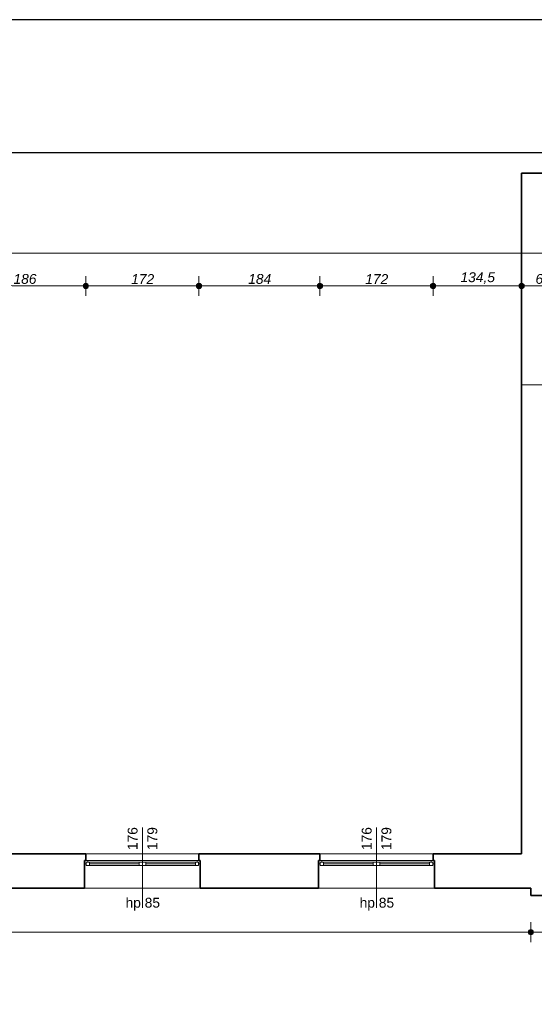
# Model space of a CAD drawing. Header units: millimetres. Extents: x -13944 to 84772, y -78836 to -35317.
# Tile 47 of 85: x 20661 to 28488, y -50277 to -35317. Entities that reach past the tile are written whole.
import ezdxf

# ---------------------------------------------------------------- set-up
doc = ezdxf.new("R2010")
doc.units = ezdxf.units.MM
doc.header["$MEASUREMENT"] = 0
for name, color, linetype, lineweight in [('0_Nr_pióra__4', 7, 'Continuous', 25), ('Konstrukcja - Stropy_Nr_pióra__1', 7, 'Continuous', 0), ('Konstrukcja - Ściany zew_Nr_pióra__6', 7, 'Continuous', 35), ('Okna ArchiCADa_Nr_pióra__1', 7, 'Continuous', 0), ('Wymiarowanie - Ogólne_Nr_pióra__82', 114, 'Continuous', 13), ('Znaczniki okien ArchiCADa_Nr_pióra__1', 7, 'Continuous', 0), ('Znaczniki okien ArchiCADa_Nr_pióra__7', 7, 'Continuous', 70)]:
    doc.layers.add(name, color=color, linetype=linetype, lineweight=lineweight)
doc.layers.add('Wymiarowanie - Ogólne', color=7, linetype='Continuous')
doc.styles.add('GENERATED_STYLE_1', font='txt')
doc.styles.add('GENERATED_STYLE_3', font='txt')
doc.dimstyles.new('GENERATED_STYLE__1', dxfattribs={"dimtxt": 150, "dimasz": 152, "dimexe": 0.18, "dimexo": 0, "dimgap": 0.09, "dimtad": 1, "dimlfac": 0.1, "dimzin": 0, "dimdsep": 46, "dimtxsty": 'GENERATED_STYLE_3', "dimblk": 'ARROWHEAD_11', "dimblk1": 'ARROWHEAD_11', "dimblk2": 'ARROWHEAD_11', "dimcen": 0.09, "dimclrd": 114, "dimclre": 114, "dimclrt": 114, "dimazin": 0, "dimtfac": 1, "dimtdec": 4, "dimtmove": 0, "dimatfit": 3, "dimfxl": 1, "dimtolj": 1, "dimtzin": 0, "dimarcsym": 0})
doc.dimstyles.new('GENERATED_STYLE__2', dxfattribs={"dimtxt": 150, "dimasz": 152, "dimexe": 0.18, "dimexo": 0, "dimgap": 0.09, "dimtad": 1, "dimtih": 1, "dimtoh": 1, "dimlfac": 0.1, "dimzin": 0, "dimdsep": 46, "dimtxsty": 'GENERATED_STYLE_3', "dimblk": 'ARROWHEAD_11', "dimblk1": 'ARROWHEAD_11', "dimblk2": 'ARROWHEAD_11', "dimcen": 0.09, "dimclrd": 114, "dimclre": 114, "dimclrt": 114, "dimazin": 0, "dimtfac": 1, "dimtdec": 4, "dimtmove": 0, "dimatfit": 3, "dimfxl": 1, "dimtolj": 1, "dimtzin": 0, "dimarcsym": 0})

# ---------------------------------------------------------------- blocks, each defined once
blk = doc.blocks.new('*D59')
at = {"layer": 'Wymiarowanie - Ogólne_Nr_pióra__82', "linetype": 'Continuous'}
for points in [[(19848, -39363), (19845, -39348), (19836, -39335), (19823, -39326), (19808, -39323), (19793, -39326), (19780, -39335), (19771, -39348), (19768, -39363), (19771, -39378), (19780, -39391), (19793, -39400), (19808, -39403), (19823, -39400), (19836, -39391), (19845, -39378)], [(21708, -39363), (21705, -39348), (21696, -39335), (21683, -39326), (21668, -39323), (21653, -39326), (21640, -39335), (21631, -39348), (21628, -39363), (21631, -39378), (21640, -39391), (21653, -39400), (21668, -39403), (21683, -39400), (21696, -39391), (21705, -39378)]]:
    blk.add_hatch(color=256, dxfattribs=at).paths.add_polyline_path(points)
for p, q in [((19808, -39323), (19808, -39213)), ((21668, -39323), (21668, -39213)), ((19808, -39513), (19808, -39403)), ((19848, -39363), (21628, -39363)), ((21668, -39513), (21668, -39403))]:
    blk.add_line(p, q, dxfattribs=at)
for centre in [(19808, -39363), (21668, -39363)]:
    blk.add_circle(centre, 40, dxfattribs=at)
at = {"layer": 'Wymiarowanie - Ogólne_Nr_pióra__82', "insert": (20567, -39333), "char_height": 150, "attachment_point": 7, "style": 'GENERATED_STYLE_3'}
blk.add_mtext('\\A1;{\\fArial|b0|i1|c238|p38;186}', dxfattribs=at)
blk = doc.blocks.new('ARROWHEAD_11')
at = {"color": 0, "linetype": 'Continuous', "lineweight": 0}
blk.add_line((0, 0), (-1, 0), dxfattribs=at)
at = {"color": 0, "linetype": 'Continuous', "lineweight": 0, "const_width": 0.25, "flags": 128}
blk.add_lwpolyline([(-0.125, 0, 1), (0.125, 0, 1)], format="xyb", close=True, dxfattribs=at)
blk = doc.blocks.new('*D60')
at = {"layer": 'Wymiarowanie - Ogólne_Nr_pióra__82', "linetype": 'Continuous'}
for points in [[(21708, -39363), (21705, -39348), (21696, -39335), (21683, -39326), (21668, -39323), (21653, -39326), (21640, -39335), (21631, -39348), (21628, -39363), (21631, -39378), (21640, -39391), (21653, -39400), (21668, -39403), (21683, -39400), (21696, -39391), (21705, -39378)], [(23428, -39363), (23425, -39348), (23416, -39335), (23403, -39326), (23388, -39323), (23373, -39326), (23360, -39335), (23351, -39348), (23348, -39363), (23351, -39378), (23360, -39391), (23373, -39400), (23388, -39403), (23403, -39400), (23416, -39391), (23425, -39378)]]:
    blk.add_hatch(color=256, dxfattribs=at).paths.add_polyline_path(points)
for p, q in [((21668, -39323), (21668, -39213)), ((23388, -39323), (23388, -39213)), ((21668, -39513), (21668, -39403)), ((21708, -39363), (23348, -39363)), ((23388, -39513), (23388, -39403))]:
    blk.add_line(p, q, dxfattribs=at)
for centre in [(21668, -39363), (23388, -39363)]:
    blk.add_circle(centre, 40, dxfattribs=at)
at = {"layer": 'Wymiarowanie - Ogólne_Nr_pióra__82', "insert": (22357, -39333), "char_height": 150, "attachment_point": 7, "style": 'GENERATED_STYLE_3'}
blk.add_mtext('\\A1;{\\fArial|b0|i1|c238|p38;172}', dxfattribs=at)
blk = doc.blocks.new('*D61')
at = {"layer": 'Wymiarowanie - Ogólne_Nr_pióra__82', "linetype": 'Continuous'}
for points in [[(23428, -39363), (23425, -39348), (23416, -39335), (23403, -39326), (23388, -39323), (23373, -39326), (23360, -39335), (23351, -39348), (23348, -39363), (23351, -39378), (23360, -39391), (23373, -39400), (23388, -39403), (23403, -39400), (23416, -39391), (23425, -39378)], [(25268, -39363), (25265, -39348), (25256, -39335), (25243, -39326), (25228, -39323), (25213, -39326), (25200, -39335), (25191, -39348), (25188, -39363), (25191, -39378), (25200, -39391), (25213, -39400), (25228, -39403), (25243, -39400), (25256, -39391), (25265, -39378)]]:
    blk.add_hatch(color=256, dxfattribs=at).paths.add_polyline_path(points)
for p, q in [((23388, -39323), (23388, -39213)), ((25228, -39323), (25228, -39213)), ((23388, -39513), (23388, -39403)), ((23428, -39363), (25188, -39363)), ((25228, -39513), (25228, -39403))]:
    blk.add_line(p, q, dxfattribs=at)
for centre in [(23388, -39363), (25228, -39363)]:
    blk.add_circle(centre, 40, dxfattribs=at)
at = {"layer": 'Wymiarowanie - Ogólne_Nr_pióra__82', "insert": (24137, -39333), "char_height": 150, "attachment_point": 7, "style": 'GENERATED_STYLE_3'}
blk.add_mtext('\\A1;{\\fArial|b0|i1|c238|p38;184}', dxfattribs=at)
blk = doc.blocks.new('*D62')
at = {"layer": 'Wymiarowanie - Ogólne_Nr_pióra__82', "linetype": 'Continuous'}
for points in [[(25268, -39363), (25265, -39348), (25256, -39335), (25243, -39326), (25228, -39323), (25213, -39326), (25200, -39335), (25191, -39348), (25188, -39363), (25191, -39378), (25200, -39391), (25213, -39400), (25228, -39403), (25243, -39400), (25256, -39391), (25265, -39378)], [(26988, -39363), (26985, -39348), (26976, -39335), (26963, -39326), (26948, -39323), (26933, -39326), (26920, -39335), (26911, -39348), (26908, -39363), (26911, -39378), (26920, -39391), (26933, -39400), (26948, -39403), (26963, -39400), (26976, -39391), (26985, -39378)]]:
    blk.add_hatch(color=256, dxfattribs=at).paths.add_polyline_path(points)
for p, q in [((25228, -39323), (25228, -39213)), ((26948, -39323), (26948, -39213)), ((25228, -39513), (25228, -39403)), ((25268, -39363), (26908, -39363)), ((26948, -39513), (26948, -39403))]:
    blk.add_line(p, q, dxfattribs=at)
for centre in [(25228, -39363), (26948, -39363)]:
    blk.add_circle(centre, 40, dxfattribs=at)
at = {"layer": 'Wymiarowanie - Ogólne_Nr_pióra__82', "insert": (25917, -39333), "char_height": 150, "attachment_point": 7, "style": 'GENERATED_STYLE_3'}
blk.add_mtext('\\A1;{\\fArial|b0|i1|c238|p38;172}', dxfattribs=at)
blk = doc.blocks.new('*D63')
at = {"layer": 'Wymiarowanie - Ogólne_Nr_pióra__82', "linetype": 'Continuous'}
for points in [[(26988, -39363), (26985, -39348), (26976, -39335), (26963, -39326), (26948, -39323), (26933, -39326), (26920, -39335), (26911, -39348), (26908, -39363), (26911, -39378), (26920, -39391), (26933, -39400), (26948, -39403), (26963, -39400), (26976, -39391), (26985, -39378)], [(28335, -39363), (28332, -39348), (28323, -39335), (28310, -39326), (28295, -39323), (28279, -39326), (28266, -39335), (28258, -39348), (28255, -39363), (28258, -39378), (28266, -39391), (28279, -39400), (28295, -39403), (28310, -39400), (28323, -39391), (28332, -39378)]]:
    blk.add_hatch(color=256, dxfattribs=at).paths.add_polyline_path(points)
for p, q in [((26948, -39323), (26948, -39213)), ((28295, -39323), (28295, -39213)), ((26948, -39513), (26948, -39403)), ((26988, -39363), (28255, -39363)), ((28295, -39513), (28295, -39403))]:
    blk.add_line(p, q, dxfattribs=at)
for centre in [(26948, -39363), (28295, -39363)]:
    blk.add_circle(centre, 40, dxfattribs=at)
at = {"layer": 'Wymiarowanie - Ogólne_Nr_pióra__82', "insert": (27365, -39333), "char_height": 150, "attachment_point": 7, "style": 'GENERATED_STYLE_3'}
blk.add_mtext('\\A1;{\\fArial|b0|i1|c238|p38;134,5}', dxfattribs=at)
blk = doc.blocks.new('*D64')
at = {"layer": 'Wymiarowanie - Ogólne_Nr_pióra__82', "linetype": 'Continuous'}
for points in [[(28335, -39363), (28332, -39348), (28323, -39335), (28310, -39326), (28295, -39323), (28279, -39326), (28266, -39335), (28258, -39348), (28255, -39363), (28258, -39378), (28266, -39391), (28279, -39400), (28295, -39403), (28310, -39400), (28323, -39391), (28332, -39378)], [(28985, -39363), (28982, -39348), (28973, -39335), (28960, -39326), (28945, -39323), (28929, -39326), (28916, -39335), (28908, -39348), (28905, -39363), (28908, -39378), (28916, -39391), (28929, -39400), (28945, -39403), (28960, -39400), (28973, -39391), (28982, -39378)]]:
    blk.add_hatch(color=256, dxfattribs=at).paths.add_polyline_path(points)
for p, q in [((28295, -39323), (28295, -39213)), ((28945, -39323), (28945, -39213)), ((28295, -39513), (28295, -39403)), ((28335, -39363), (28905, -39363)), ((28945, -39513), (28945, -39403))]:
    blk.add_line(p, q, dxfattribs=at)
for centre in [(28295, -39363), (28945, -39363)]:
    blk.add_circle(centre, 40, dxfattribs=at)
at = {"layer": 'Wymiarowanie - Ogólne_Nr_pióra__82', "char_height": 150, "attachment_point": 7, "style": 'GENERATED_STYLE_3'}
for s, insert in [('\\A1;{\\fArial|b0|i1|c238|p38;32,5}', (28908, -39160)), ('\\A1;{\\fArial|b0|i1|c238|p38;65}', (28506, -39333))]:
    blk.add_mtext(s, dxfattribs=dict(at, insert=insert))
blk = doc.blocks.new('*D95')
at = {"layer": 'Wymiarowanie - Ogólne_Nr_pióra__82', "linetype": 'Continuous'}
for points in [[(-1772, -37651), (-1775, -37635), (-1784, -37622), (-1796, -37614), (-1812, -37611), (-1827, -37614), (-1840, -37622), (-1849, -37635), (-1852, -37651), (-1849, -37666), (-1840, -37679), (-1827, -37688), (-1812, -37691), (-1796, -37688), (-1784, -37679), (-1775, -37666)], [(-1772, -47993), (-1775, -47978), (-1784, -47965), (-1796, -47956), (-1812, -47953), (-1827, -47956), (-1840, -47965), (-1849, -47978), (-1852, -47993), (-1849, -48008), (-1840, -48021), (-1827, -48030), (-1812, -48033), (-1796, -48030), (-1784, -48021), (-1775, -48008)]]:
    blk.add_hatch(color=256, dxfattribs=at).paths.add_polyline_path(points)
for p, q in [((-1852, -37651), (-1962, -37651)), ((-1812, -37611), (-1812, -37571)), ((-1812, -47953), (-1812, -37691)), ((-1662, -37651), (-1772, -37651)), ((-1852, -47993), (-1962, -47993)), ((-1662, -47993), (-1772, -47993))]:
    blk.add_line(p, q, dxfattribs=at)
for centre in [(-1812, -37651), (-1812, -47993)]:
    blk.add_circle(centre, 40, dxfattribs=at)
at = {"layer": 'Wymiarowanie - Ogólne_Nr_pióra__82', "insert": (-1842, -43078), "char_height": 150, "attachment_point": 7, "rotation": 90, "style": 'GENERATED_STYLE_3'}
blk.add_mtext('\\A1;{\\fArial|b0|i1|c238|p38;1 034}', dxfattribs=at)
blk = doc.blocks.new('*D99')
at = {"layer": 'Wymiarowanie - Ogólne_Nr_pióra__82', "linetype": 'Continuous'}
for points in [[(2205, -38863), (2202, -38848), (2193, -38835), (2180, -38826), (2165, -38823), (2149, -38826), (2136, -38835), (2128, -38848), (2125, -38863), (2128, -38878), (2136, -38891), (2149, -38900), (2165, -38903), (2180, -38900), (2193, -38891), (2202, -38878)], [(37992, -38863), (37988, -38848), (37980, -38835), (37967, -38826), (37952, -38823), (37936, -38826), (37923, -38835), (37915, -38848), (37912, -38863), (37915, -38878), (37923, -38891), (37936, -38900), (37952, -38903), (37967, -38900), (37980, -38891), (37988, -38878)]]:
    blk.add_hatch(color=256, dxfattribs=at).paths.add_polyline_path(points)
for p, q in [((2165, -38823), (2165, -38713)), ((37952, -38823), (37952, -38713)), ((2085, -38863), (2125, -38863)), ((2205, -38863), (37912, -38863)), ((37992, -38863), (38032, -38863)), ((2165, -39013), (2165, -38903)), ((37952, -39013), (37952, -38903))]:
    blk.add_line(p, q, dxfattribs=at)
for centre in [(2165, -38863), (37952, -38863)]:
    blk.add_circle(centre, 40, dxfattribs=at)
at = {"layer": 'Wymiarowanie - Ogólne_Nr_pióra__82', "insert": (19716, -38833), "char_height": 150, "attachment_point": 7, "style": 'GENERATED_STYLE_3'}
blk.add_mtext('\\A1;{\\fArial|b0|i1|c238|p38;3 578,5}', dxfattribs=at)
blk = doc.blocks.new('*D124')
at = {"layer": 'Wymiarowanie - Ogólne_Nr_pióra__82', "linetype": 'Continuous'}
for points in [[(2585, -49181), (2582, -49166), (2573, -49153), (2560, -49144), (2545, -49141), (2529, -49144), (2516, -49153), (2508, -49166), (2505, -49181), (2508, -49197), (2516, -49210), (2529, -49218), (2545, -49221), (2560, -49218), (2573, -49210), (2582, -49197)], [(28475, -49181), (28472, -49166), (28463, -49153), (28450, -49144), (28435, -49141), (28419, -49144), (28406, -49153), (28398, -49166), (28395, -49181), (28398, -49197), (28406, -49210), (28419, -49218), (28435, -49221), (28450, -49218), (28463, -49210), (28472, -49197)]]:
    blk.add_hatch(color=256, dxfattribs=at).paths.add_polyline_path(points)
for p, q in [((2545, -49141), (2545, -49031)), ((28435, -49141), (28435, -49031)), ((2465, -49181), (2505, -49181)), ((2585, -49181), (28395, -49181)), ((2545, -49331), (2545, -49221)), ((28435, -49331), (28435, -49221))]:
    blk.add_line(p, q, dxfattribs=at)
for centre in [(2545, -49181), (28435, -49181)]:
    blk.add_circle(centre, 40, dxfattribs=at)
at = {"layer": 'Wymiarowanie - Ogólne_Nr_pióra__82', "insert": (15233, -49151), "char_height": 150, "attachment_point": 7, "style": 'GENERATED_STYLE_3'}
blk.add_mtext('\\A1;{\\fArial|b0|i1|c238|p38;2\xa0589}', dxfattribs=at)
blk = doc.blocks.new('*D125')
at = {"layer": 'Wymiarowanie - Ogólne_Nr_pióra__82', "linetype": 'Continuous'}
for points in [[(28475, -49181), (28472, -49166), (28463, -49153), (28450, -49144), (28435, -49141), (28419, -49144), (28406, -49153), (28398, -49166), (28395, -49181), (28398, -49197), (28406, -49210), (28419, -49218), (28435, -49221), (28450, -49218), (28463, -49210), (28472, -49197)], [(31788, -49181), (31785, -49166), (31776, -49153), (31763, -49144), (31748, -49141), (31733, -49144), (31720, -49153), (31711, -49166), (31708, -49181), (31711, -49197), (31720, -49210), (31733, -49218), (31748, -49221), (31763, -49218), (31776, -49210), (31785, -49197)]]:
    blk.add_hatch(color=256, dxfattribs=at).paths.add_polyline_path(points)
for p, q in [((28435, -49141), (28435, -49031)), ((31748, -49141), (31748, -49031)), ((28475, -49181), (31708, -49181)), ((28435, -49331), (28435, -49221)), ((31748, -49331), (31748, -49221))]:
    blk.add_line(p, q, dxfattribs=at)
for centre in [(28435, -49181), (31748, -49181)]:
    blk.add_circle(centre, 40, dxfattribs=at)
at = {"layer": 'Wymiarowanie - Ogólne_Nr_pióra__82', "insert": (29921, -49151), "char_height": 150, "attachment_point": 7, "style": 'GENERATED_STYLE_3'}
blk.add_mtext('\\A1;{\\fArial|b0|i1|c238|p38;331}', dxfattribs=at)

msp = doc.modelspace()

# ---------------------------------------------------------------- linework, layer by layer
at = {"layer": '0_Nr_pióra__4', "linetype": 'Continuous', "flags": 128}
for points in [[(84771.934, -35317.498), (-13943.569, -35317.498), (-13943.569, -78836.041), (84771.934, -78836.041)], [(-9110.033, -37336.041), (84271.934, -37336.041), (84271.934, -78336.041), (-9110.033, -78336.041)]]:
    msp.add_lwpolyline(points, close=True, dxfattribs=at)
at = {"layer": 'Konstrukcja - Stropy_Nr_pióra__1', "linetype": 'Continuous', "flags": 128}
msp.add_lwpolyline([(2164.596, -62391.747), (2164.596, -66752.955), (28418.016, -66749.91), (28418.016, -62684.566), (51525.096, -62684.566), (55044.372, -65629.384), (57269.596, -65629.126), (57269.596, -65629.384), (60264.596, -65629.384), (60264.596, -59579.384), (37951.507, -40862.978), (28294.596, -40862.978), (28294.596, -47992.978), (2164.596, -47992.978), (2164.596, -58010.641)], close=True, dxfattribs=at)
at = {"layer": 'Konstrukcja - Ściany zew_Nr_pióra__6', "linetype": 'Continuous'}
for p, q in [((21668.016, -47992.978), (21668.016, -48092.978)), ((23388.016, -47992.978), (23388.016, -48092.978)), ((25228.016, -47992.978), (25228.016, -48092.978)), ((26948.016, -47992.978), (26948.016, -48092.978)), ((21668.016, -48092.978), (21648.016, -48092.978)), ((21648.016, -48092.978), (21648.016, -48142.978)), ((21648.016, -48142.978), (21648.016, -48512.978)), ((23388.016, -48092.978), (23408.016, -48092.978)), ((23408.016, -48092.978), (23408.016, -48142.978)), ((23408.016, -48142.978), (23408.016, -48512.978)), ((25228.016, -48092.978), (25208.016, -48092.978)), ((25208.016, -48092.978), (25208.016, -48142.978)), ((25208.016, -48142.978), (25208.016, -48512.978)), ((26948.016, -48092.978), (26968.016, -48092.978)), ((26968.016, -48092.978), (26968.016, -48142.978)), ((26968.016, -48142.978), (26968.016, -48512.978))]:
    msp.add_line(p, q, dxfattribs=at)
at = {"layer": 'Konstrukcja - Ściany zew_Nr_pióra__6', "linetype": 'Continuous', "flags": 128}
for points in [[(28294.596, -37650.678), (28294.596, -41332.978)], [(28944.596, -37650.678), (28294.596, -37650.678)], [(28294.596, -41332.978), (28294.596, -47992.978)], [(21668.016, -47992.978), (19808.016, -47992.978)], [(25228.016, -47992.978), (23388.016, -47992.978)], [(28294.596, -47992.978), (26948.016, -47992.978)], [(19828.016, -48512.978), (21648.016, -48512.978)], [(23408.016, -48512.978), (25208.016, -48512.978)], [(26968.016, -48512.978), (28434.596, -48512.978)], [(28434.596, -48512.978), (28434.596, -48622.978)], [(28434.596, -48622.978), (31744.616, -48622.978)]]:
    msp.add_lwpolyline(points, dxfattribs=at)
at = {"layer": 'Okna ArchiCADa_Nr_pióra__1', "linetype": 'Continuous'}
for p, q in [((21668.016, -47992.978), (23388.016, -47992.978)), ((26948.016, -47992.978), (25228.016, -47992.978)), ((21698.016, -48092.978), (21648.016, -48092.978)), ((21648.016, -48092.978), (21648.016, -48142.978)), ((21668.016, -48092.978), (21648.016, -48092.978)), ((21648.016, -48142.978), (21673.016, -48142.978)), ((21673.016, -48142.978), (21673.016, -48117.978)), ((21673.016, -48117.978), (21698.016, -48117.978)), ((21723.016, -48117.978), (21673.016, -48117.978)), ((21673.016, -48117.978), (21673.016, -48167.978)), ((21673.016, -48167.978), (21723.016, -48167.978)), ((21698.016, -48117.978), (21698.016, -48092.978)), ((22528.016, -48092.978), (21698.016, -48092.978)), ((21723.016, -48167.978), (21723.016, -48117.978)), ((22478.016, -48117.978), (21723.016, -48117.978)), ((21723.016, -48142.978), (22478.016, -48142.978)), ((21723.016, -48167.978), (22478.016, -48167.978)), ((21723.016, -48167.978), (22478.016, -48167.978)), ((22528.016, -48117.978), (22478.016, -48117.978)), ((22478.016, -48117.978), (22478.016, -48167.978)), ((22478.016, -48167.978), (22528.016, -48167.978)), ((23358.016, -48092.978), (22528.016, -48092.978)), ((22528.016, -48167.978), (22528.016, -48117.978)), ((22578.016, -48117.978), (22528.016, -48117.978)), ((22528.016, -48117.978), (22528.016, -48167.978)), ((22528.016, -48167.978), (22578.016, -48167.978)), ((22578.016, -48167.978), (22578.016, -48117.978)), ((23333.016, -48117.978), (22578.016, -48117.978)), ((22578.016, -48142.978), (23333.016, -48142.978)), ((22578.016, -48167.978), (23333.016, -48167.978)), ((22578.016, -48167.978), (23333.016, -48167.978)), ((23383.016, -48117.978), (23333.016, -48117.978)), ((23333.016, -48117.978), (23333.016, -48167.978)), ((23333.016, -48167.978), (23383.016, -48167.978)), ((23408.016, -48092.978), (23358.016, -48092.978)), ((23358.016, -48092.978), (23358.016, -48117.978)), ((23358.016, -48117.978), (23383.016, -48117.978)), ((23383.016, -48117.978), (23383.016, -48142.978)), ((23383.016, -48167.978), (23383.016, -48117.978)), ((23383.016, -48142.978), (23408.016, -48142.978)), ((23388.016, -48092.978), (23408.016, -48092.978)), ((23408.016, -48092.978), (23408.016, -48142.978)), ((25208.016, -48092.978), (25258.016, -48092.978)), ((25208.016, -48092.978), (25208.016, -48142.978)), ((25228.016, -48092.978), (25208.016, -48092.978)), ((25233.016, -48142.978), (25208.016, -48142.978)), ((25258.016, -48117.978), (25233.016, -48117.978)), ((25233.016, -48117.978), (25233.016, -48142.978)), ((25233.016, -48117.978), (25283.016, -48117.978)), ((25233.016, -48167.978), (25233.016, -48117.978)), ((25283.016, -48167.978), (25233.016, -48167.978)), ((25258.016, -48092.978), (25258.016, -48117.978)), ((25258.016, -48092.978), (26088.016, -48092.978)), ((25283.016, -48117.978), (25283.016, -48167.978)), ((25283.016, -48117.978), (26038.016, -48117.978)), ((26038.016, -48142.978), (25283.016, -48142.978)), ((26038.016, -48167.978), (25283.016, -48167.978)), ((26038.016, -48167.978), (25283.016, -48167.978)), ((26038.016, -48167.978), (26038.016, -48117.978)), ((26038.016, -48117.978), (26088.016, -48117.978)), ((26088.016, -48167.978), (26038.016, -48167.978)), ((26088.016, -48092.978), (26918.016, -48092.978)), ((26088.016, -48117.978), (26138.016, -48117.978)), ((26088.016, -48167.978), (26088.016, -48117.978)), ((26088.016, -48117.978), (26088.016, -48167.978)), ((26138.016, -48167.978), (26088.016, -48167.978)), ((26138.016, -48117.978), (26138.016, -48167.978)), ((26138.016, -48117.978), (26893.016, -48117.978)), ((26893.016, -48142.978), (26138.016, -48142.978)), ((26893.016, -48167.978), (26138.016, -48167.978)), ((26893.016, -48167.978), (26138.016, -48167.978)), ((26893.016, -48167.978), (26893.016, -48117.978)), ((26893.016, -48117.978), (26943.016, -48117.978)), ((26943.016, -48167.978), (26893.016, -48167.978)), ((26918.016, -48117.978), (26918.016, -48092.978)), ((26918.016, -48092.978), (26968.016, -48092.978)), ((26943.016, -48117.978), (26918.016, -48117.978)), ((26943.016, -48142.978), (26943.016, -48117.978)), ((26943.016, -48117.978), (26943.016, -48167.978)), ((26968.016, -48142.978), (26943.016, -48142.978)), ((26948.016, -48092.978), (26968.016, -48092.978)), ((26968.016, -48092.978), (26968.016, -48142.978)), ((21648.016, -48512.978), (23408.016, -48512.978)), ((26968.016, -48512.978), (25208.016, -48512.978))]:
    msp.add_line(p, q, dxfattribs=at)
at = {"layer": 'Znaczniki okien ArchiCADa_Nr_pióra__1', "linetype": 'Continuous'}
for p, q in [((22528.016, -47592.978), (22528.016, -48812.978)), ((26088.016, -47592.978), (26088.016, -48812.978))]:
    msp.add_line(p, q, dxfattribs=at)

# ---------------------------------------------------------------- texts
at = {"layer": 'Znaczniki okien ArchiCADa_Nr_pióra__7', "char_height": 150, "attachment_point": 7, "rotation": 90, "style": 'GENERATED_STYLE_1'}
for s, insert in [('\\A1;{\\fArial|b0|i0|c238|p38;176}', (22455.484, -47934.464)), ('\\A1;{\\fArial|b0|i0|c238|p38;179}', (22755.484, -47934.464)), ('\\A1;{\\fArial|b0|i0|c238|p38;176}', (26015.484, -47934.464)), ('\\A1;{\\fArial|b0|i0|c238|p38;179}', (26315.484, -47934.464))]:
    msp.add_mtext(s, dxfattribs=dict(at, insert=insert))
at = {"layer": 'Znaczniki okien ArchiCADa_Nr_pióra__7', "char_height": 150, "attachment_point": 7, "style": 'GENERATED_STYLE_1'}
for insert in [(22271.558, -48853.812), (25831.558, -48853.812)]:
    msp.add_mtext('\\A1;{\\fArial|b0|i0|c238|p38;hp 85}', dxfattribs=dict(at, insert=insert))

# ---------------------------------------------------------------- dimensions: what is measured, and where the dimension line sits
at = {"layer": 'Wymiarowanie - Ogólne', "color": 114, "linetype": 'Continuous', "lineweight": 13}
for base, p1, p2, picture, middle in [((28944.596, -39362.978), (28294.596, -46492.978), (28944.596, -36150.678), '*D64', (28619.596, -39257.978)), ((21668.016, -39362.978), (19808.016, -47992.978), (21668.016, -47992.978), '*D59', (20738.016, -39257.978)), ((23388.016, -39362.978), (21668.016, -47992.978), (23388.016, -47992.978), '*D60', (22528.016, -39257.978)), ((25228.016, -39362.978), (23388.016, -47992.978), (25228.016, -47992.978), '*D61', (24308.016, -39257.978)), ((26948.016, -39362.978), (25228.016, -47992.978), (26948.016, -47992.978), '*D62', (26088.016, -39257.978)), ((28434.596, -49181.225), (2544.596, -48512.978), (28434.596, -48622.978), '*D124', (15489.596, -49076.225))]:
    dim = msp.add_linear_dim(base=base, p1=p1, p2=p2, dimstyle='GENERATED_STYLE__2', dxfattribs=at)
    dim.commit()
    dim.dimension.update_dxf_attribs({"geometry": picture, "text_midpoint": middle, "dimtype": 160})
dim = msp.add_linear_dim(base=(-1811.788, -37650.678), p1=(2164.596, -47992.978), p2=(28294.596, -37650.678), angle=90, text='1 034', dimstyle='GENERATED_STYLE__1', dxfattribs=at)
dim.commit()
dim.dimension.update_dxf_attribs({"geometry": '*D95', "text_midpoint": (-1916.788, -42821.828), "dimtype": 160, "text_rotation": 90})
for base, p1, p2, text, picture, middle in [((37951.507, -38862.968), (2164.596, -48310.378), (37951.507, -41180.378), '3 578,5', '*D99', (20058.052, -38757.968)), ((28294.596, -39362.978), (26948.016, -47992.978), (28294.596, -46492.978), '134,5', '*D63', (27621.306, -39257.978)), ((31748.016, -49181.225), (28434.596, -48622.978), (31748.016, -48622.978), '331', '*D125', (30091.306, -49076.225))]:
    dim = msp.add_linear_dim(base=base, p1=p1, p2=p2, text=text, dimstyle='GENERATED_STYLE__2', dxfattribs=at)
    dim.commit()
    dim.dimension.update_dxf_attribs({"geometry": picture, "text_midpoint": middle, "dimtype": 160})

doc.saveas('drawing.dxf')
